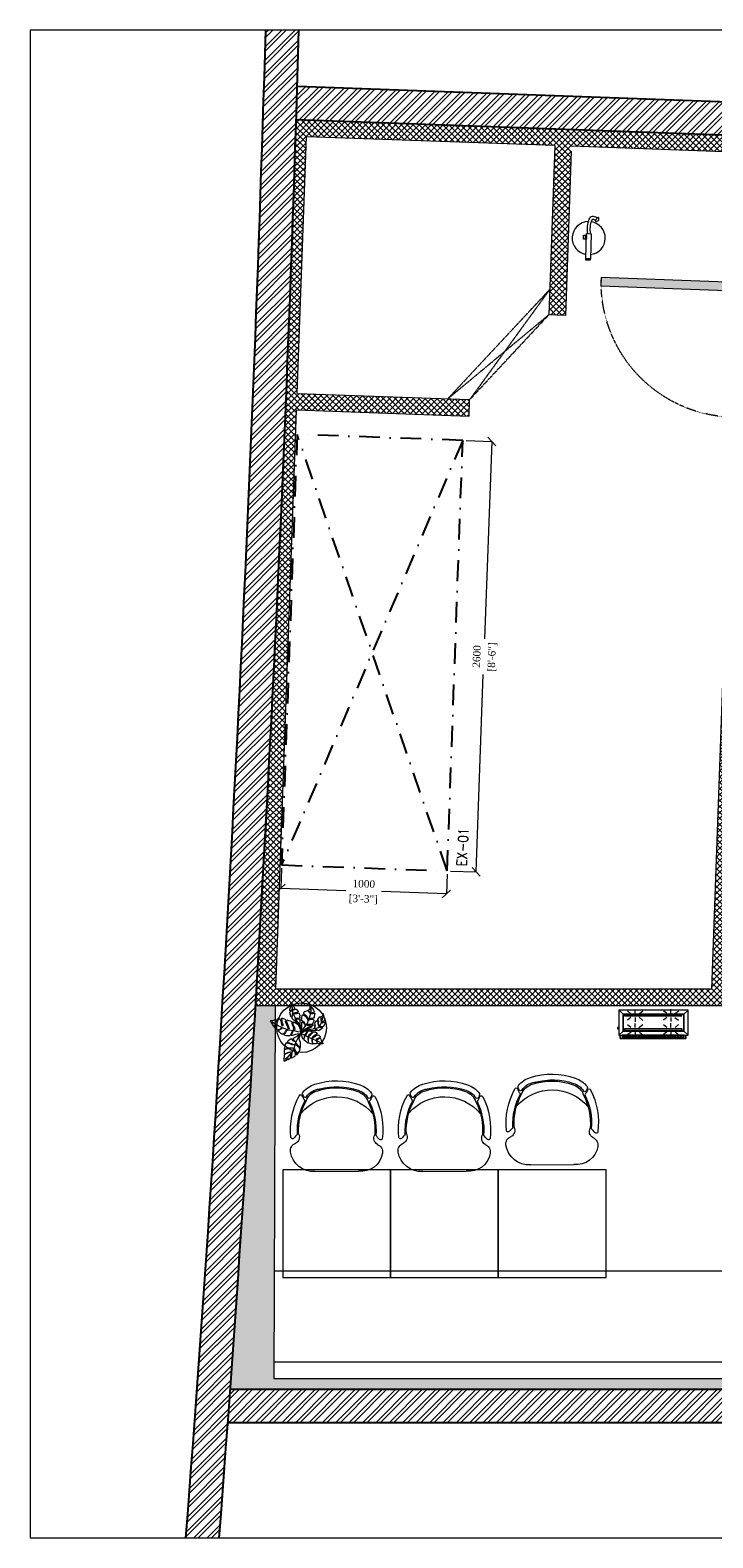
# Model space of a CAD drawing. Header units: millimetres. Extents: x 297264 to 416219, y -77299 to -23696.
# Tile 124 of 187: x 341875 to 345994, y -53484 to -44385. Entities that reach past the tile are written whole.
import ezdxf

# ---------------------------------------------------------------- set-up
doc = ezdxf.new("R2010")
doc.units = ezdxf.units.MM
doc.header["$LTSCALE"] = 2.5
for name, pattern in [('( Hidden )', [0.375, 0.25, -0.125]), ('DASHDOTX2', [2, 1, -0.5, 0, -0.5]), ('HIDDEN2 IDS', [1.666875, 1.11125, -0.555625]), ('HIDDENX2', [19.05, 12.7, -6.35])]:
    doc.linetypes.add(name, pattern=pattern)
for name, color, linetype, lineweight in [('CKD Equipments', 252, 'Continuous', 0), ('ELEVATION 1', 143, 'Continuous', 18), ('ELEVATION 3', 23, 'Continuous', 13), ('FURNITURES', 30, 'Continuous', 15), ('HATCH LIGHT', 250, 'Continuous', 0), ('HATCH MEDIUM', 251, 'Continuous', 5), ('ROOM TEXT', 7, 'Continuous', 5), ('TREES', 55, 'Continuous', 5), ('WALL', 132, 'Continuous', 25)]:
    doc.layers.add(name, color=color, linetype=linetype, lineweight=lineweight)
doc.layers.add('CKD-Hood', color=1, linetype='Continuous')
doc.styles.add('CKD_Dimension Text', font='BOOKOSI.TTF')
doc.styles.add('MTEXT', font='romans.shx', dxfattribs={"width": 0.85})
doc.dimstyles.new('CKD-Dimensions', dxfattribs={"dimtxt": 45, "dimasz": 50, "dimexe": 0, "dimexo": 20, "dimgap": 20, "dimtad": 0, "dimdec": 0, "dimzin": 4, "dimdsep": 46, "dimtxsty": 'CKD_Dimension Text', "dimblk": 'OBLIQUE', "dimcen": 12, "dimclrd": 150, "dimclre": 150, "dimclrt": 7, "dimadec": 0, "dimazin": 2, "dimtfac": 1, "dimtdec": 0, "dimtofl": 0, "dimtmove": 1, "dimatfit": 2, "dimfxl": 1, "dimtfillclr": 7, "dimtolj": 1, "dimtzin": 0, "dimlwd": -1, "dimlwe": -1, "dimarcsym": 0})

# ---------------------------------------------------------------- blocks, each defined once
blk = doc.blocks.new('*U86')
h = blk.add_hatch(color=252)
h.paths.add_polyline_path([(-0.0025, 0.0153, 0.724863), (-0.0025, 0), (-0.0025, -0.036), (-0.0005, -0.036), (-0.0005, -0.0004, 1.209796)])
h.paths.add_polyline_path([(-0.006, 0.0076, -1), (0.006, 0.0076, -1)], flags=16)
blk.add_hatch(color=252).paths.add_polyline_path([(0.0076, 0.0101, -0.06361), (0.008, 0.0081), (0.0436, 0.0081), (0.0436, 0.0101)])
blk.add_lwpolyline([(-0.0025, 0.0153, 0.723917), (-0.0025, 0), (-0.0025, -0.036), (-0.0005, -0.036), (-0.0005, -0.0004, 1.209796), (-0.0025, 0.0153)], format="xyb")
blk.add_lwpolyline([(0.008, 0.0081), (0.0436, 0.0081), (0.0436, 0.0101), (0.0076, 0.0101)])
blk.add_circle((0, 0.0076), 0.00604)
blk = doc.blocks.new('*U96')
at = {"true_color": 0xffffff}
h = blk.add_hatch(color=7, dxfattribs=at)
h.dxf.hatch_style = 1
h.paths.add_polyline_path([(-47.5, -8.5), (-47.5, -822), (-97.5, -822), (-97.5, -8.5)])
for points in [[(-850, 51), (-850, 105), (-900, 105), (-900, 0), (-861, 0), (-861, 51), (-850, 51)], [(-50, 51), (-50, 105), (0, 105), (0, 0), (-39, 0), (-39, 51), (-50, 51)]]:
    blk.add_lwpolyline(points)
blk.add_lwpolyline([(-47.5, -8.5), (-47.5, -822), (-97.5, -822), (-97.5, -8.5)], close=True)
at = {"color": 8, "linetype": 'HIDDEN2 IDS', "ltscale": 0.5}
blk.add_arc((-47.5, -8.5), 813.5, 179.46931, 269.99846, dxfattribs=at)
at = {"xscale": 1000, "yscale": 1000, "zscale": 1000, "rotation": 180}
blk.add_blockref('*U86', (-39.5, -0.4), dxfattribs=at)
blk = doc.blocks.new('fe')
at = {"color": 1}
for p, q in [((-120.2, 44.7), (-121.9, 54.2)), ((-105.6, 35.2), (-98.9, 37.2))]:
    blk.add_line(p, q, dxfattribs=at)
for points in [[(-22.1, 14.2), (128.9, 14.2), (128.9, -14.2), (-22.1, -14.2)], [(128.9, 13.2), (138.3, 13.2), (138.3, -13.2), (128.9, -13.2)], [(-12, -20.1), (12, -20.1), (12, -32.1), (-12, -32.1)], [(-8.1, -14.2), (8.1, -14.2), (8.1, -20.1), (-8.1, -20.1)]]:
    blk.add_lwpolyline(points, close=True, dxfattribs=at)
for centre, radius, start, end in [((4.8, 0), 100, 8.14071, 173.31205), ((-87.8, 23.6), 38.6, 146.97346, 188.44357), ((-101.6, 21.6), 24.7, 188.44357, 251.14202), ((-119.1, 54.8), 2.9, 111.49779, 190.49164), ((-113.9, 41.5), 17.1, 353.90866, 111.49779), ((-117.3, 33.1), 12, 10.16239, 103.78454), ((-87.8, 23.6), 21.2, 146.97346, 188.44357), ((-101.6, 21.6), 7.24, 188.44357, 251.14202), ((-53.4, 152.4), 146.6, 249.85674, 282.35037), ((-99.7, 40), 2.9, 286.93841, 353.90866), ((-54.1, 150), 161.6, 249.93384, 281.45108), ((4.8, 0), 100, 183.61637, 351.85929)]:
    blk.add_arc(centre, radius, start, end, dxfattribs=at)
blk = doc.blocks.new('04P-CH~1')
blk.add_line((-0.6031, 0.6002), (-0.3259, 0.597))
for centre, radius, start, end in [((-0.6123, 0.4516), 0.1489, 86.45826, 170.84441), ((-0.3081, 0.4618), 0.1363, 9.13239, 97.50787), ((-0.2234, 0.474), 0.0508, 290.59406, 10.75195), ((-0.7092, 0.4672), 0.0508, 170.84441, 251.00231), ((-0.7462, 0.3807), 0.01, 46.56635, 168.96112), ((-0.9103, 0.2073), 0.2488, 38.01323, 46.56635), ((-0.7491, 0.3792), 0.0464, 334.70337, 59.67207), ((-0.181, 0.3871), 0.0464, 121.92429, 206.89299), ((-0.6261, 0.3299), 0.456, 332.97204, 7.66676), ((-0.0151, 0.2198), 0.2488, 135.03001, 143.58313), ((-0.184, 0.3885), 0.01, 12.63524, 135.03001), ((-0.3026, 0.3344), 0.456, 173.92961, 208.62433), ((-0.3125, 0.3391), 0.4025, 176.94568, 208.36885), ((-0.3123, 0.339), 0.3954, 177.0537, 208.52316), ((-0.6165, 0.3348), 0.3954, 333.0732, 4.54266), ((-0.6164, 0.3348), 0.4025, 333.22752, 4.65068), ((-0.465, 0.421), 0.2985, 220.6848, 320.38834), ((-0.6935, 0.1195), 0.01, 200.82595, 338.53261), ((-0.5509, 0.0634), 0.1433, 143.88699, 158.53261), ((-0.6722, 0.1012), 0.01, 162.69848, 217.18732), ((-0.5509, 0.0634), 0.1371, 154.57208, 162.69848), ((-0.6657, 0.118), 0.01, 32.6756, 154.57208), ((-0.5651, 0.1825), 0.1, 198.86575, 254.77146), ((-0.5651, 0.1825), 0.1095, 212.6756, 265.19021), ((-0.3595, 0.1854), 0.1, 286.8249, 342.73061), ((-0.3595, 0.1854), 0.1095, 286.8249, 328.92077), ((-0.3595, 0.1854), 0.1445, 286.8249, 324.40904), ((-0.2571, 0.1237), 0.01, 27.02428, 148.92077), ((-0.3704, 0.0659), 0.1433, 23.06375, 37.70938), ((-0.3704, 0.0659), 0.1371, 18.89788, 27.02428), ((-0.2501, 0.1071), 0.01, 324.40904, 18.89788), ((-0.2294, 0.126), 0.01, 203.06375, 340.77041), ((-0.5651, 0.1825), 0.1445, 217.18732, 254.77146), ((-0.4661, 0.456), 0.435, 251.64897, 289.94739), ((-0.4661, 0.4573), 0.3918, 251.35616, 290.2402), ((-0.5751, 0.0635), 0.01, 75.17077, 85.19021), ((-0.4624, 0.4792), 0.4208, 254.83048, 288.66311)]:
    blk.add_arc(centre, radius, start, end)
blk = doc.blocks.new('sdfvx')
at = {"layer": 'TREES'}
for p, q in [((3, 3), (24, -7)), ((24, -7), (57, -26)), ((57, -26), (78, -35)), ((78, -35), (104, -44)), ((104, -44), (136, -59)), ((136, -59), (160, -70))]:
    blk.add_line(p, q, dxfattribs=at)
for points in [[(-226, 96), (-222, 91), (-218, 84), (-214, 77), (-209, 69), (-206, 62), (-199, 62), (-192, 63), (-185, 69), (-184, 66), (-190, 60), (-200, 59), (-200, 55), (-197, 50), (-189, 42), (-182, 35), (-174, 28), (-164, 31), (-155, 34), (-148, 39), (-142, 44), (-138, 42), (-145, 35), (-152, 31), (-160, 27), (-165, 25), (-168, 22), (-163, 17), (-151, 6), (-141, 1), (-132, -1), (-119, 8), (-112, 19), (-104, 29), (-98, 27), (-107, 21), (-112, 10), (-119, 3), (-125, -3), (-125, -7), (-118, -10), (-109, -12), (-97, -12), (-81, -12), (-74, -5), (-67, 9), (-62, 21), (-60, 14), (-67, 0), (-70, -5), (-72, -8), (-70, -10), (-59, -9), (-45, -5), (-36, -3), (-26, 0), (-18, 1), (0, 1), (-1, 14), (-2, 32), (-6, 43), (-13, 53), (-17, 63), (-28, 71), (-39, 78), (-57, 86), (-59, 83), (-59, 72), (-53, 61), (-48, 51), (-45, 38), (-46, 29), (-50, 28), (-53, 31), (-51, 43), (-57, 55), (-61, 64), (-65, 78), (-64, 89), (-76, 93), (-89, 96), (-101, 101), (-105, 98), (-105, 91), (-99, 72), (-94, 61), (-90, 51), (-87, 37), (-91, 35), (-97, 50), (-103, 66), (-111, 82), (-112, 93), (-110, 102), (-114, 106), (-127, 111), (-133, 112), (-142, 113), (-145, 109), (-141, 101), (-139, 89), (-133, 73), (-133, 63), (-133, 58), (-137, 59), (-139, 67), (-142, 80), (-146, 95), (-152, 105), (-161, 110), (-167, 110), (-175, 106), (-180, 99), (-176, 85), (-179, 80), (-181, 89), (-185, 97), (-187, 102), (-195, 100), (-205, 99), (-211, 97), (-219, 99)], [(-1, 39), (-10, 64), (-20, 73), (-39, 89), (-41, 95), (-40, 99), (-37, 106), (-40, 110), (-44, 101), (-47, 97), (-52, 101), (-56, 107), (-64, 113), (-64, 123), (-61, 132), (-57, 142), (-58, 151), (-63, 147), (-63, 140), (-67, 130), (-70, 125), (-73, 129), (-77, 141), (-81, 154), (-80, 161), (-71, 169), (-62, 177), (-68, 177), (-73, 172), (-81, 171), (-80, 183), (-75, 195), (-70, 207), (-66, 218), (-52, 203), (-49, 194), (-45, 190), (-48, 183), (-56, 179), (-58, 174), (-52, 177), (-43, 181), (-40, 185), (-33, 181), (-25, 174), (-19, 163), (-29, 156), (-42, 154), (-51, 153), (-51, 149), (-42, 149), (-32, 149), (-21, 153), (-15, 154), (-10, 146), (-8, 134), (-9, 127), (-7, 117), (-14, 113), (-27, 114), (-33, 114), (-33, 110), (-27, 111), (-14, 109), (-8, 110), (-7, 90), (-6, 71), (-2, 50)], [(165, 149), (168, 136), (170, 123), (174, 104), (174, 97), (163, 89), (155, 86), (153, 83), (158, 82), (165, 84), (171, 89), (176, 88), (178, 80), (174, 72), (168, 54), (163, 51), (151, 51), (141, 54), (138, 52), (142, 50), (155, 45), (163, 44), (161, 41), (154, 36), (144, 30), (134, 23), (122, 26), (113, 35), (105, 37), (109, 33), (116, 28), (116, 24), (109, 23), (87, 23), (50, 26), (32, 27), (53, 37), (76, 49), (92, 66), (103, 64), (104, 55), (98, 42), (100, 40), (106, 48), (109, 60), (106, 69), (104, 78), (110, 88), (118, 98), (127, 92), (127, 76), (131, 60), (135, 56), (134, 67), (132, 79), (133, 90), (129, 98), (125, 105), (131, 114), (138, 122), (142, 127), (147, 117), (147, 100), (150, 91), (152, 97), (151, 114), (150, 122), (147, 129), (157, 130), (161, 131)], [(165, -71), (160, -74), (155, -75), (145, -74), (134, -73), (125, -72), (121, -69), (121, -62), (119, -54), (116, -52), (118, -58), (118, -66), (116, -72), (113, -74), (106, -74), (99, -75), (94, -75), (88, -70), (87, -58), (86, -48), (86, -40), (82, -41), (82, -53), (84, -65), (86, -72), (86, -76), (84, -77), (74, -74), (66, -72), (58, -69), (58, -59), (58, -46), (56, -35), (56, -29), (54, -26), (52, -30), (53, -41), (55, -51), (55, -60), (51, -68), (47, -65), (42, -59), (34, -54), (26, -46), (26, -34), (29, -21), (29, -12), (26, -15), (25, -22), (24, -32), (23, -37), (23, -42), (20, -41), (17, -36), (11, -28), (9, -20), (4, -11), (0, 0), (7, 8), (16, 13), (22, 18), (29, 21), (40, 21), (46, 18), (43, 12), (37, 3), (32, -2), (31, -6), (37, -7), (42, -2), (49, 13), (53, 19), (57, 22), (65, 22), (75, 20), (82, 19), (85, 13), (79, 5), (66, -4), (57, -12), (55, -19), (57, -22), (63, -14), (71, -7), (80, -1), (87, 7), (92, 13), (98, 14), (107, 12), (113, 9), (122, -2), (113, -6), (97, -17), (89, -23), (85, -28), (84, -33), (89, -33), (94, -25), (105, -17), (115, -13), (125, -8), (133, -11), (139, -16), (142, -21), (143, -28), (131, -33), (121, -37), (114, -41), (117, -44), (125, -41), (132, -38), (142, -32), (146, -34), (147, -39), (151, -52), (157, -60), (163, -69)], [(-123, -202), (-115, -200), (-110, -197), (-104, -194), (-102, -187), (-100, -178), (-97, -179), (-98, -186), (-96, -190), (-93, -189), (-86, -185), (-79, -183), (-76, -178), (-74, -166), (-72, -151), (-71, -142), (-68, -141), (-67, -145), (-68, -161), (-72, -176), (-68, -178), (-59, -174), (-53, -171), (-47, -168), (-42, -163), (-39, -153), (-42, -138), (-45, -125), (-50, -111), (-49, -106), (-46, -109), (-44, -117), (-39, -128), (-34, -143), (-34, -153), (-26, -152), (-17, -141), (-14, -136), (-10, -128), (-4, -113), (-12, -100), (-21, -93), (-31, -83), (-34, -75), (-35, -70), (-32, -73), (-28, -81), (-18, -89), (-8, -99), (-2, -102), (-1, -97), (-1, -81), (-3, -64), (-6, -52), (-13, -40), (-12, -31), (-2, -3), (-16, -13), (-30, -19), (-57, -34), (-57, -36), (-52, -46), (-38, -56), (-36, -64), (-42, -60), (-56, -52), (-64, -40), (-70, -38), (-71, -38), (-73, -39), (-85, -46), (-93, -52), (-98, -57), (-96, -63), (-84, -67), (-70, -72), (-54, -78), (-46, -81), (-49, -82), (-63, -81), (-82, -74), (-100, -68), (-107, -67), (-112, -74), (-117, -90), (-121, -101), (-122, -111), (-111, -110), (-89, -103), (-71, -103), (-59, -103), (-60, -107), (-73, -107), (-87, -109), (-102, -113), (-115, -116), (-122, -122), (-123, -133), (-123, -146), (-109, -145), (-97, -139), (-82, -134), (-73, -136), (-84, -139), (-100, -144), (-113, -151), (-122, -153), (-124, -168), (-126, -182), (-127, -190), (-125, -195)]]:
    blk.add_lwpolyline(points, close=True, dxfattribs=at)
for points in [[(-8, 67), (-34, 103), (-43, 126), (-58, 156), (-62, 182), (-63, 210)], [(2, 10), (5, 27), (8, 42), (8, 57), (7, 74), (7, 84), (11, 85), (21, 80), (27, 71), (30, 62), (35, 64), (32, 72), (27, 83), (15, 90), (6, 99), (7, 110), (7, 122), (9, 132), (14, 141), (21, 141), (36, 128), (44, 115), (51, 102), (55, 106), (51, 116), (44, 127), (31, 141), (22, 150), (22, 157), (30, 164), (37, 168), (49, 173), (58, 165), (64, 154), (71, 152), (69, 158), (61, 166), (54, 173), (55, 176), (66, 181), (69, 193), (70, 205), (78, 197), (86, 187), (95, 175), (99, 164), (96, 157), (82, 155), (74, 153), (76, 149), (88, 151), (97, 152), (103, 153), (101, 141), (100, 129), (98, 119), (91, 115), (74, 112), (66, 108), (63, 103), (69, 105), (77, 108), (89, 109), (96, 101), (94, 88), (88, 78), (81, 68), (73, 68), (56, 68), (45, 68), (48, 65), (57, 63), (70, 62), (73, 59), (68, 55), (59, 49), (48, 42), (2, 10)], [(7, 17), (25, 43), (46, 73), (60, 105), (69, 136), (76, 165), (77, 183), (73, 197)], [(49, 30), (74, 34), (106, 39), (133, 47), (145, 67), (157, 95), (164, 123)], [(-11, 11), (-49, 21), (-90, 28), (-123, 39), (-167, 59), (-204, 82), (-215, 91)], [(-11, -12), (-38, -67), (-49, -101), (-65, -132), (-95, -170), (-118, -189)]]:
    blk.add_lwpolyline(points, dxfattribs=at)
for radius, start, end in [(74.1, 67.956, 75.265), (74.1, 51.3208, 54.2527), (74.1, 9.8228, 13.0821), (102, 19.2215, 20.0213), (102, 238.6692, 240.9865)]:
    blk.add_arc((3, 7), radius, start, end, dxfattribs=at)
blk = doc.blocks.new('kjdfhjakld')
for points in [[(221, 83), (-279, 83), (-279, -97), (221, -97)], [(198, 98), (-250, 98), (-250, 83), (198, 83)], [(190, 53), (190, -69), (-247, -69), (-247, 53)], [(-247, -69), (190, -69), (190, 53), (-247, 53)], [(180, 47), (-235, 47), (-235, 38), (180, 38)], [(-235, 38), (180, 38), (180, 47), (-235, 47)], [(180, -56), (-233, -56), (-233, -64), (180, -64)], [(-233, -64), (180, -64), (180, -56), (-233, -56)]]:
    blk.add_lwpolyline(points, close=True)
for points in [[(-247, 53), (-278, 81), (-278, 81)], [(213, 83), (213, 107), (-262, 107), (-262, 83)], [(-262, 83), (-262, 107), (213, 107), (213, 83)], [(-242, 83), (-242, 98), (-242, 98)], [(-231, 85), (-231, 98), (-231, 98)], [(-223, 85), (-223, 97), (-223, 97)], [(-213, 85), (-213, 97), (-213, 97)], [(-186, 58), (-210, 79), (-210, 79)], [(-186, 28), (-210, 5), (-210, 5)], [(-205, 85), (-205, 97), (-205, 97)], [(-197, 85), (-197, 97), (-197, 97)], [(-186, 85), (-186, 97), (-186, 97)], [(-178, 85), (-177, 97), (-177, 97)], [(-168, 85), (-168, 97), (-168, 97)], [(-159, 85), (-159, 97), (-159, 97)], [(-155, 58), (-155, 89), (-155, 89)], [(-155, 28), (-155, -4), (-155, -4)], [(-151, 85), (-151, 97), (-151, 97)], [(-141, 85), (-140, 99), (-140, 99)], [(-133, 85), (-132, 99), (-132, 99)], [(-126, 58), (-99, 80), (-99, 80)], [(-125, 85), (-124, 99), (-124, 99)], [(-124, 27), (-100, 7), (-100, 7)], [(-114, 84), (-114, 99), (-114, 99)], [(-106, 84), (-106, 99), (-106, 99)], [(-96, 84), (-96, 99), (-96, 99)], [(-88, 84), (-88, 99), (-88, 99)], [(-80, 84), (-79, 99), (-79, 99)], [(-69, 84), (-69, 99), (-69, 99)], [(-61, 84), (-61, 98), (-61, 98)], [(-51, 84), (-52, 98), (-52, 98)], [(-43, 84), (-43, 98), (-43, 98)], [(-34, 84), (-34, 98), (-34, 98)], [(-23, 84), (-23, 98), (-23, 98)], [(-15, 84), (-15, 98), (-15, 98)], [(-7, 84), (-7, 98), (-7, 98)], [(3, 84), (3, 98), (3, 98)], [(11, 83), (11, 98), (11, 98)], [(22, 83), (22, 98), (22, 98)], [(30, 83), (30, 98), (30, 98)], [(38, 83), (38, 98), (38, 98)], [(48, 83), (48, 98), (48, 98)], [(73, 60), (48, 80), (48, 80)], [(76, 28), (48, 6), (48, 6)], [(56, 83), (56, 98), (56, 98)], [(65, 83), (65, 97), (65, 97)], [(74, 84), (75, 97), (75, 97)], [(83, 84), (83, 97), (83, 97)], [(93, 84), (93, 97), (93, 97)], [(102, 84), (102, 97), (102, 97)], [(104, 60), (104, 90), (104, 90)], [(104, 28), (104, -2), (104, -2)], [(110, 84), (110, 97), (110, 97)], [(120, 84), (120, 97), (120, 97)], [(128, 84), (128, 97), (128, 97)], [(133, 60), (159, 80), (159, 80)], [(135, 28), (159, 8), (159, 8)], [(139, 84), (136, 97), (136, 97)], [(147, 84), (147, 97), (147, 97)], [(155, 84), (155, 97), (155, 97)], [(165, 84), (165, 98), (165, 98)], [(173, 84), (173, 98), (173, 98)], [(182, 84), (182, 98), (182, 98)], [(190, 53), (221, 83), (221, 83)], [(192, 84), (192, 98), (192, 98)], [(221, 28), (231, 28), (231, 38), (221, 38)], [(-247, -69), (-279, -97), (-279, -97)], [(-184, -73), (-211, -93), (-211, -93)], [(-184, -46), (-210, -26), (-210, -26)], [(-155, -46), (-155, -16), (-155, -16)], [(-155, -74), (-155, -104), (-155, -104)], [(-125, -46), (-100, -26), (-100, -26)], [(-125, -74), (-100, -94), (-100, -94)], [(75, -47), (48, -24), (48, -24)], [(75, -72), (48, -93), (48, -93)], [(103, -45), (103, -14), (103, -14)], [(103, -72), (103, -103), (103, -103)], [(135, -46), (159, -25), (159, -25)], [(135, -72), (159, -93), (159, -93)], [(190, -69), (220, -97), (220, -97)]]:
    blk.add_lwpolyline(points)
blk = doc.blocks.new('_Oblique')
at = {"color": 0, "linetype": 'ByBlock', "lineweight": -2}
blk.add_line((-0.5, -0.5), (0.5, 0.5), dxfattribs=at)
blk = doc.blocks.new('*D868')
at = {"layer": 'CKD Equipments', "color": 150}
for p, q in [((344505.1, -46861.6), (344659.8, -46867.1)), ((344659.8, -46867.1), (344616.9, -48058.3)), ((344566.2, -49465.4), (344609.1, -48274.3)), ((344411.4, -49459.9), (344566.2, -49465.4))]:
    blk.add_line(p, q, dxfattribs=at)
at = {"layer": 'Defpoints', "color": 0}
for p in [(344485.1, -46860.8), (344659.8, -46867.1), (344391.4, -49459.2)]:
    blk.add_point(p, dxfattribs=at)
at = {"layer": 'CKD Equipments', "color": 150, "linetype": 'ByBlock', "xscale": 50, "yscale": 50, "zscale": 50}
for p, rotation in [((344659.8, -46867.1), 87.93518763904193), ((344566.2, -49465.4), 267.9351876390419)]:
    blk.add_blockref('_Oblique', p, dxfattribs=dict(at, rotation=rotation))
at = {"layer": 'CKD Equipments', "color": 7, "char_height": 45, "attachment_point": 5, "rotation": 87.93519, "style": 'CKD_Dimension Text'}
for s, insert in [('\\A1;2600', (344569.4, -48164.7)), ('\\A1;[8\'-6"]', (344664.1, -48168.1))]:
    blk.add_mtext(s, dxfattribs=dict(at, insert=insert))
blk = doc.blocks.new('*D869')
at = {"layer": 'CKD Equipments', "color": 150}
for p, q in [((343391.4, -49443.1), (343387.1, -49562.5)), ((344390.7, -49479.1), (344386.4, -49598.5)), ((343387.1, -49562.5), (343778.8, -49576.6)), ((344386.4, -49598.5), (343994.7, -49584.4))]:
    blk.add_line(p, q, dxfattribs=at)
at = {"layer": 'Defpoints', "color": 0}
for p in [(343392.1, -49423.1), (344391.4, -49459.2), (343387.1, -49562.5)]:
    blk.add_point(p, dxfattribs=at)
at = {"layer": 'CKD Equipments', "color": 150, "linetype": 'ByBlock', "xscale": 50, "yscale": 50, "zscale": 50}
for p, rotation in [((343387.1, -49562.5), 177.9351876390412), ((344386.4, -49598.5), 357.9351876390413)]:
    blk.add_blockref('_Oblique', p, dxfattribs=dict(at, rotation=rotation))
at = {"layer": 'CKD Equipments', "color": 7, "char_height": 45, "attachment_point": 5, "rotation": 357.93519, "style": 'CKD_Dimension Text'}
for s, insert in [('\\A1;1000', (343888.3, -49537.2)), ('\\A1;[3\'-3"]', (343884.9, -49631.5))]:
    blk.add_mtext(s, dxfattribs=dict(at, insert=insert))

msp = doc.modelspace()

# ---------------------------------------------------------------- hatches: boundary and pattern name
at = {"layer": 'HATCH LIGHT', "true_color": 0x636466}
h = msp.add_hatch(dxfattribs=at)
h.set_pattern_fill('ANSI32', color=251, scale=6)
h.set_pattern_definition([(45, (278504.94, -65953.15), (-40.411153, 40.411153), []), (45, (278531.88, -65953.15), (-40.411153, 40.411153), [])])
h.paths.add_polyline_path([(355647.8, -51818.1), (355453.8, -51866.9), (355635.4, -52587.8), (343082.7, -52587.7, -0.000263), (343068.2, -52787.7), (355892, -52787.8)])
h.paths.add_polyline_path([(343496.7, -44385.2), (343296.6, -44385.2, -0.011972), (342815.4, -53484.2), (343016, -53484.2, 0.01196)])
h.paths.add_polyline_path([(343480.3, -44925.7), (353159.2, -45274.7, 0.003501), (353653.3, -46028.8), (353820.9, -45919.6), (353270.8, -45078.6), (343486.5, -44725.8, -0.000262)])
h = msp.add_hatch(dxfattribs=at)
h.set_pattern_fill('ANSI37', color=251, scale=8)
h.set_pattern_definition([(45, (278504.942, -65953.148), (-17.960512, 17.960512), []), (135, (278504.942, -65953.148), (-17.960512, -17.960512), [])])
edge = h.paths.add_edge_path()
edge.add_line((346273.8, -45026.4), (343480.3, -44925.7))
edge.add_arc((153082.9, -38887.6), 190493.1, 356.573537, 358.183559, ccw=False)
edge.add_line((343235.5, -50272.8), (346084.7, -50272.9))
edge.add_line((346084.7, -50272.9), (346211.2, -46763.8))
edge.add_line((346211.2, -46763.8), (346111.3, -46760.2))
edge.add_line((346111.3, -46760.2), (346082, -47571.6))
edge.add_line((346082, -47571.6), (346082, -47571.6))
edge.add_line((346082, -47571.6), (346017.2, -49370.5))
edge.add_line((346017.2, -49370.5), (345988.2, -50172.9))
edge.add_line((345988.2, -50172.9), (343356.5, -50172.8))
edge.add_line((343356.5, -50172.8), (343482.6, -46677.4))
edge.add_line((343482.6, -46677.4), (344481.9, -46713.4))
edge.add_line((344481.9, -46713.4), (344523.3, -46714.9))
edge.add_line((344523.3, -46714.9), (344526.9, -46615))
edge.add_line((344526.9, -46615), (343486.2, -46577.5))
edge.add_line((343486.2, -46577.5), (343542.1, -45028))
edge.add_line((343542.1, -45028), (345041.1, -45082.1))
edge.add_line((345041.1, -45082.1), (345030.3, -45381.9))
edge.add_line((345030.3, -45381.9), (345006.9, -46029.8))
edge.add_line((345006.9, -46029.8), (345004.2, -46103))
edge.add_line((345004.2, -46103), (345104.2, -46106.6))
edge.add_line((345104.2, -46106.6), (345141, -45085.7))
edge.add_line((345141, -45085.7), (346170.3, -45122.8))
edge.add_line((346170.3, -45122.8), (346143.7, -45860.8))
edge.add_line((346143.7, -45860.8), (346243.6, -45864.4))
edge.add_line((346243.6, -45864.4), (346273.8, -45026.4))
h = msp.add_hatch(dxfattribs=at)
h.set_pattern_fill('ANSI36', color=251, scale=7)
h.set_pattern_definition([(45, (278504.942, -65953.148), (11.786586, 43.2174826), [55.5625, -11.1125, 0, -11.1125])])
h.paths.add_polyline_path([(355635.4, -52587.8), (355453.8, -51866.9), (355390.8, -51882.8), (355552, -52522.8), (343345.7, -52522.7), (343353, -50272.8), (343235.5, -50272.8, -0.003045), (343082.7, -52587.7)])

# ---------------------------------------------------------------- linework, layer by layer
at = {"layer": 'CKD Equipments', "elevation": 890}
msp.add_lwpolyline([(344485.1, -46860.8), (344485.1, -46860.8)], dxfattribs=at)
at = {"layer": 'CKD-Hood', "linetype": 'DASHDOTX2', "ltscale": 50, "elevation": 890}
msp.add_lwpolyline([(343485.8, -46824.8), (343392.1, -49423.1), (344391.4, -49459.2), (344485.1, -46860.8)], close=True, dxfattribs=at)
for points in [[(344391.4, -49459.2), (343485.8, -46824.8)], [(344485.1, -46860.8), (343392.1, -49423.1)]]:
    msp.add_lwpolyline(points, dxfattribs=at)
at = {"layer": 'ELEVATION 1'}
for p, q in [((343486.2, -46577.5), (343542.1, -45028)), ((345041.1, -45082.1), (345004.2, -46103)), ((345139.9, -45115.3), (345104.2, -46106.6)), ((345104.2, -46106.6), (345004.2, -46103)), ((343486.2, -46577.5), (344526.9, -46615)), ((343356.5, -50172.8), (343482.6, -46677.4)), ((343482.6, -46677.4), (344523.3, -46714.9)), ((344523.3, -46714.9), (344526.9, -46615)), ((345988.2, -50172.9), (346111.3, -46760.2)), ((345988.2, -50172.9), (343356.5, -50172.8)), ((346084.7, -50272.9), (343235.5, -50272.8))]:
    msp.add_line(p, q, dxfattribs=at)
for points in [[(345041.1, -45082.1), (343542.1, -45028)], [(346170.3, -45122.8), (345141, -45085.7)], [(343353, -50272.8), (343345.7, -52522.7), (355552, -52522.8), (355390.8, -51882.8), (355453.8, -51866.9)]]:
    msp.add_lwpolyline(points, dxfattribs=at)
msp.add_lwpolyline([(343363.5, -49980.6), (343363.5, -49980.6)], close=True, dxfattribs=at)
at = {"layer": 'ELEVATION 3'}
msp.add_lwpolyline([(341875.3, -53484.2), (357437.8, -53484.2), (357437.8, -44385.2), (341875.3, -44385.2)], close=True, dxfattribs=at)
msp.add_circle((343512.8, -50405.5), 150, dxfattribs=at)
at = {"layer": 'FURNITURES'}
msp.add_line((343347.8, -51872.7), (355430.5, -51872.8), dxfattribs=at)
for points in [[(344049.8, -51913.6), (344049.8, -51263.6), (343399.8, -51263.6), (343399.8, -51913.6)], [(344699.8, -51913.6), (344699.8, -51263.6), (344049.8, -51263.6), (344049.8, -51913.6)], [(345349.8, -51913.6), (345349.8, -51263.6), (344699.8, -51263.6), (344699.8, -51913.6)]]:
    msp.add_lwpolyline(points, close=True, dxfattribs=at)
msp.add_lwpolyline([(343346.1, -52422.7), (355526.8, -52422.8)], dxfattribs=at)
at = {"layer": 'HATCH LIGHT', "linetype": '( Hidden )'}
for p, q in [((345009.7, -45950.4), (344394.6, -46610.2)), ((345009.7, -45950.4), (344526.9, -46615)), ((344394.6, -46610.2), (345004.2, -46103)), ((345004.2, -46103), (344526.9, -46615))]:
    msp.add_line(p, q, dxfattribs=at)
at = {"layer": 'WALL'}
for p, q in [((353270.8, -45078.6), (343487.5, -44725.9)), ((343082.7, -52587.7), (355635.4, -52587.8)), ((343068.2, -52787.7), (355892, -52787.8))]:
    msp.add_line(p, q, dxfattribs=at)
at = {"layer": 'WALL', "flags": 128}
msp.add_lwpolyline([(353820.9, -45919.6), (353653.3, -46028.8, -0.003501), (353159.2, -45274.7), (343480.3, -44925.7)], format="xyb", dxfattribs=at)
at = {"layer": 'WALL'}
for radius, start, end in [(190293.1, 355.600756, 358.344479), (190493.1, 355.605384, 358.346214)]:
    msp.add_arc((153082.9, -38887.6), radius, start, end, dxfattribs=at)

# ---------------------------------------------------------------- block references
at = {"layer": 'ELEVATION 3', "rotation": 268.3554749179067}
msp.add_blockref('fe', (345245.4, -45635.5), dxfattribs=at)
at = {"layer": 'FURNITURES', "xscale": -946.5666576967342, "yscale": 946.5666576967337, "zscale": 946.5666576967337, "rotation": 179.9995000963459}
for p in [(345464.5, -50665.1), (344164.5, -50706), (344814.5, -50706)]:
    msp.add_blockref('04P-CH~1', p, dxfattribs=at)
at = {"layer": 'HATCH LIGHT', "linetype": 'HIDDENX2', "xscale": 0.8349327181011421, "yscale": 0.8349327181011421, "zscale": 0.8349327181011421, "rotation": 180}
msp.add_blockref('kjdfhjakld', (345612, -50381.3), dxfattribs=at)
at = {"layer": 'HATCH MEDIUM', "extrusion": (0, 0, -1), "zscale": -1, "rotation": 92.06510445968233}
msp.add_blockref('*U96', (-346143.7, -45860.8), dxfattribs=at)
at = {"layer": 'TREES', "xscale": 0.8164613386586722, "yscale": 0.8164613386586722, "zscale": 0.8164613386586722}
msp.add_blockref('sdfvx', (343508.1, -50442.3), dxfattribs=at)

# ---------------------------------------------------------------- texts
at = {"layer": 'ROOM TEXT', "insert": (344510, -49402.3, 0.2), "char_height": 60, "attachment_point": 7, "rotation": 86.82279, "style": 'MTEXT'}
msp.add_mtext_dynamic_manual_height_columns('\\A1;\\pxqc;EX-01', width=170.917, gutter_width=1.8, heights=[0], dxfattribs=at)

# ---------------------------------------------------------------- dimensions: what is measured, and where the dimension line sits
at = {"layer": 'CKD Equipments'}
for p2, distance, picture, middle in [((344485.1, -46860.8, 890), -174.8, '*D868', (344613, -48166.3)), ((343392.1, -49423.1, 890), 139.4, '*D869', (343886.7, -49580.5))]:
    dim = msp.add_aligned_dim(p1=(344391.4, -49459.2, 890), p2=p2, distance=distance, dimstyle='CKD-Dimensions', override={"dimpost": '\\X'}, dxfattribs=at)
    dim.commit()
    dim.dimension.update_dxf_attribs({"geometry": picture, "text_midpoint": middle})

doc.saveas('drawing.dxf')
